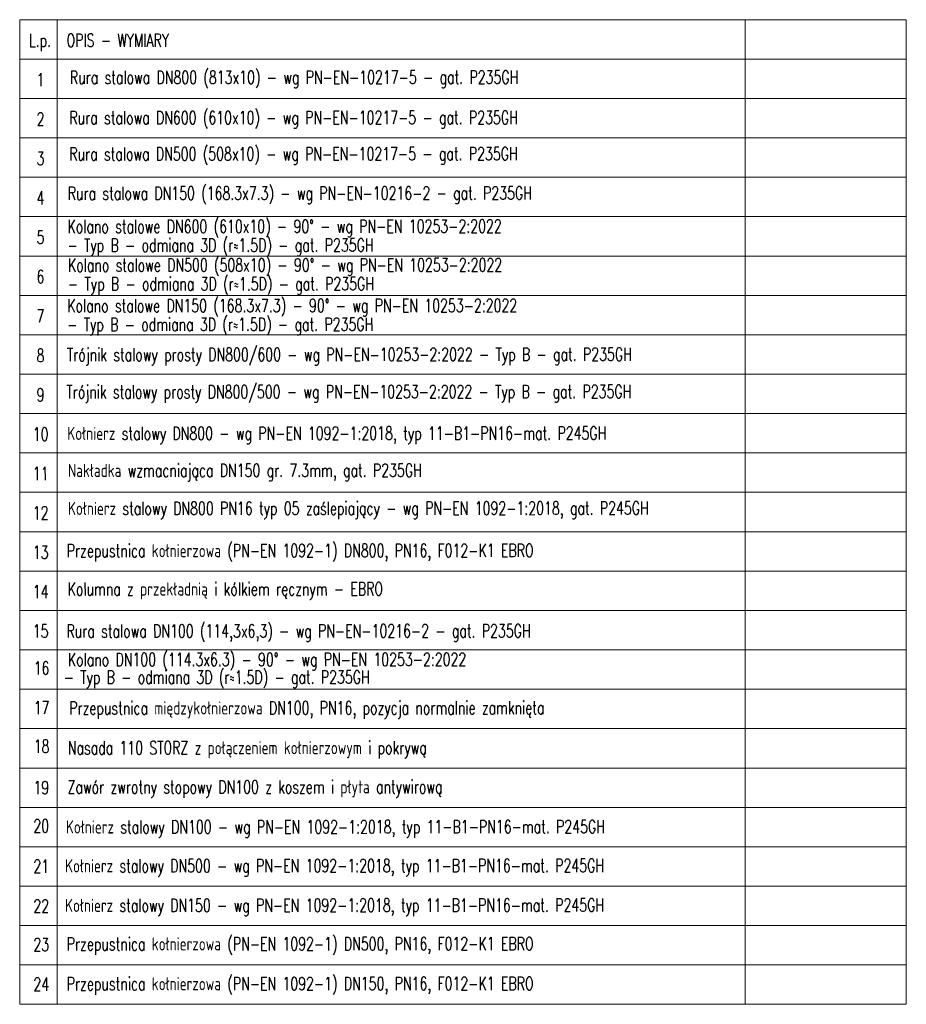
# Model space of a CAD drawing. Header units: millimetres. Extents: x -3176 to 162662, y -36434 to 57907.
# Tile 95 of 155: x 107021 to 111751, y 1383 to 6633. Entities that reach past the tile are written whole.
import ezdxf

# ---------------------------------------------------------------- set-up
doc = ezdxf.new("R2010")
doc.units = ezdxf.units.MM
doc.layers.add('!UG_Pomocnicza', color=7, linetype='Continuous', lineweight=5)
doc.layers.add('!UG_tekst', color=7, linetype='Continuous')
doc.styles.add('Style-SIMPLEX', font='simplex.shx')

msp = doc.modelspace()

# ---------------------------------------------------------------- linework, layer by layer
at = {"layer": '!UG_Pomocnicza', "lineweight": 5}
msp.add_line((111750.68, 6632.64), (111750.68, 1382.64), dxfattribs=at)
at = {"layer": '!UG_tekst', "lineweight": 5}
for p, q in [((107020.91, 6632.64), (107020.91, 1382.64)), ((107020.91, 6632.64), (111750.68, 6632.64)), ((107220.91, 6632.64), (107220.91, 1382.64)), ((110890.91, 6632.64), (110890.91, 1382.64)), ((107020.91, 6422.64), (110620.91, 6422.64)), ((110620.91, 6422.64), (111750.68, 6422.64)), ((107020.91, 6212.64), (110620.91, 6212.64)), ((110620.91, 6212.64), (111750.68, 6212.64)), ((107020.91, 6002.64), (110620.91, 6002.64)), ((110620.91, 6002.64), (111750.68, 6002.64)), ((107020.91, 5792.64), (111750.68, 5792.64)), ((107020.91, 5582.64), (110620.91, 5582.64)), ((110620.91, 5582.64), (111750.68, 5582.64)), ((107020.91, 5372.64), (110620.91, 5372.64)), ((110620.91, 5372.64), (111750.68, 5372.64)), ((107020.91, 5162.64), (110620.91, 5162.64)), ((110620.91, 5162.64), (111750.68, 5162.64)), ((107020.91, 4952.64), (110620.91, 4952.64)), ((110620.91, 4952.64), (111750.68, 4952.64)), ((107020.91, 4742.64), (110620.91, 4742.64)), ((110620.91, 4742.64), (111750.68, 4742.64)), ((107020.91, 4532.64), (110620.91, 4532.64)), ((110620.91, 4532.64), (111750.68, 4532.64)), ((107020.91, 4322.64), (110620.91, 4322.64)), ((110620.91, 4322.64), (111750.68, 4322.64)), ((107020.91, 4112.64), (110620.91, 4112.64)), ((110620.91, 4112.64), (111750.68, 4112.64)), ((107020.91, 3902.64), (110620.91, 3902.64)), ((110620.91, 3902.64), (111750.68, 3902.64)), ((107020.91, 3692.64), (110620.91, 3692.64)), ((110620.91, 3692.64), (111750.68, 3692.64)), ((107020.91, 3482.64), (110620.91, 3482.64)), ((110620.91, 3482.64), (111750.68, 3482.64)), ((107020.91, 3272.64), (111750.68, 3272.64)), ((107020.91, 3062.64), (111750.68, 3062.64)), ((107020.91, 2852.64), (111750.68, 2852.64)), ((107020.91, 2642.64), (111750.68, 2642.64)), ((107020.91, 2432.64), (111750.68, 2432.64)), ((107020.91, 2222.64), (111750.68, 2222.64)), ((107020.91, 2012.64), (111750.68, 2012.64)), ((107020.91, 1802.64), (111750.68, 1802.64)), ((107020.91, 1592.64), (111750.68, 1592.64)), ((107020.91, 1382.64), (111750.68, 1382.64))]:
    msp.add_line(p, q, dxfattribs=at)

# ---------------------------------------------------------------- texts
at = {"layer": '!UG_tekst', "lineweight": 20, "style": 'Style-SIMPLEX', "width": 0.7}
for s, p in [('L.p.', (107070.91, 6487.64)), ('OPIS - WYMIARY', (107270.91, 6487.64)), ('Rura stalowa DN800 (813x10) - wg PN-EN-10217-5 - gat. P235GH', (107288.84, 6289.8)), ('1', (107110.91, 6277.64)), ('Rura stalowa DN600 (610x10) - wg PN-EN-10217-5 - gat. P235GH', (107286.19, 6074.87)), ('2', (107110.91, 6067.64)), ('Rura stalowa DN500 (508x10) - wg PN-EN-10217-5 - gat. P235GH', (107285.58, 5881.84)), ('3', (107110.91, 5857.64)), ('Rura stalowa DN150 (168.3x7.3) - wg PN-EN-10216-2 - gat. P235GH', (107277.35, 5671.96)), ('4', (107110.91, 5647.64)), ('Kolano stalowe DN600 (610x10) - 90° - wg PN-EN 10253-2:2022', (107276.25, 5494.97)), ('5', (107110.91, 5437.64)), ('- Typ B - odmiana 3D (r≈1.5D) - gat. P235GH ', (107276.25, 5394.97)), ('Kolano stalowe DN500 (508x10) - 90° - wg PN-EN 10253-2:2022', (107278.51, 5288.93)), ('6', (107110.91, 5227.64)), ('- Typ B - odmiana 3D (r≈1.5D) - gat. P235GH ', (107278.51, 5188.93)), ('Kolano stalowe DN150 (168.3x7.3) - 90° - wg PN-EN 10253-2:2022', (107274.72, 5072.56)), ('7', (107110.91, 5017.64)), ('- Typ B - odmiana 3D (r≈1.5D) - gat. P235GH ', (107274.72, 4972.56)), ('Trójnik stalowy prosty DN800/600 - wg PN-EN-10253-2:2022 - Typ B - gat. P235GH', (107272.6, 4811.79)), ('8', (107110.91, 4807.64)), ('Trójnik stalowy prosty DN800/500 - wg PN-EN-10253-2:2022 - Typ B - gat. P235GH', (107270.19, 4613.16)), ('9', (107110.91, 4597.64)), ('Kołnierz stalowy DN800 - wg PN-EN 1092-1:2018, typ 11-B1-PN16-mat. P245GH ', (107275.11, 4391.58)), ('10', (107090.91, 4387.64)), ('Nakładka wzmacniająca DN150 gr. 7.3mm, gat. P235GH', (107278.55, 4193.96)), ('11', (107090.91, 4177.64)), ('Kołnierz stalowy DN800 PN16 typ 05 zaślepiający - wg PN-EN 1092-1:2018, gat. P245GH ', (107278.86, 3991.78)), ('12', (107090.91, 3967.64)), ('Przepustnica kołnierzowa (PN-EN 1092-1) DN800, PN16, F012-K1 EBRO ', (107272, 3766.24)), ('13', (107090.91, 3757.64)), ('Kolumna z przekładnią i kólkiem ręcznym - EBRO ', (107276.95, 3561.75)), ('14', (107090.91, 3547.64)), ('Rura stalowa DN100 (114,3x6,3) - wg PN-EN-10216-2 - gat. P235GH', (107270.59, 3337.61)), ('15', (107090.91, 3337.64)), ('Kolano DN100 (114.3x6.3) - 90° - wg PN-EN 10253-2:2022', (107278.04, 3185.59)), ('16', (107095.57, 3140.6)), ('- Typ B - odmiana 3D (r≈1.5D) - gat. P235GH ', (107255.81, 3091.6)), ('17', (107095.57, 2929.09)), ('Przepustnica międzykołnierzowa DN100, PN16, pozycja normalnie zamknięta', (107285.39, 2927.38)), ('18', (107095.57, 2723.5)), ('Nasada 110 STORZ z połączeniem kołnierzowym i pokrywą', (107277.92, 2715.21)), ('19', (107094.1, 2502.68)), ('Zawór zwrotny stopowy DN100 z koszem i płyta antywirową', (107276.42, 2506.02)), ('20', (107094.1, 2298.98)), ('Kołnierz stalowy DN100 - wg PN-EN 1092-1:2018, typ 11-B1-PN16-mat. P245GH', (107267.73, 2293.22)), ('21', (107094.1, 2084.14)), ('Kołnierz stalowy DN500 - wg PN-EN 1092-1:2018, typ 11-B1-PN16-mat. P245GH ', (107263.18, 2085.96)), ('22', (107094.1, 1871.78)), ('Kołnierz stalowy DN150 - wg PN-EN 1092-1:2018, typ 11-B1-PN16-mat. P245GH ', (107263.18, 1874.98)), ('23', (107094.1, 1666.02)), ('Przepustnica kołnierzowa (PN-EN 1092-1) DN500, PN16, F012-K1 EBRO ', (107272, 1669.42)), ('24', (107094.1, 1454.78)), ('Przepustnica kołnierzowa (PN-EN 1092-1) DN150, PN16, F012-K1 EBRO ', (107272, 1457.06))]:
    msp.add_text(s, height=70, rotation=0.03802, dxfattribs=at).set_placement(p)

doc.saveas('drawing.dxf')
